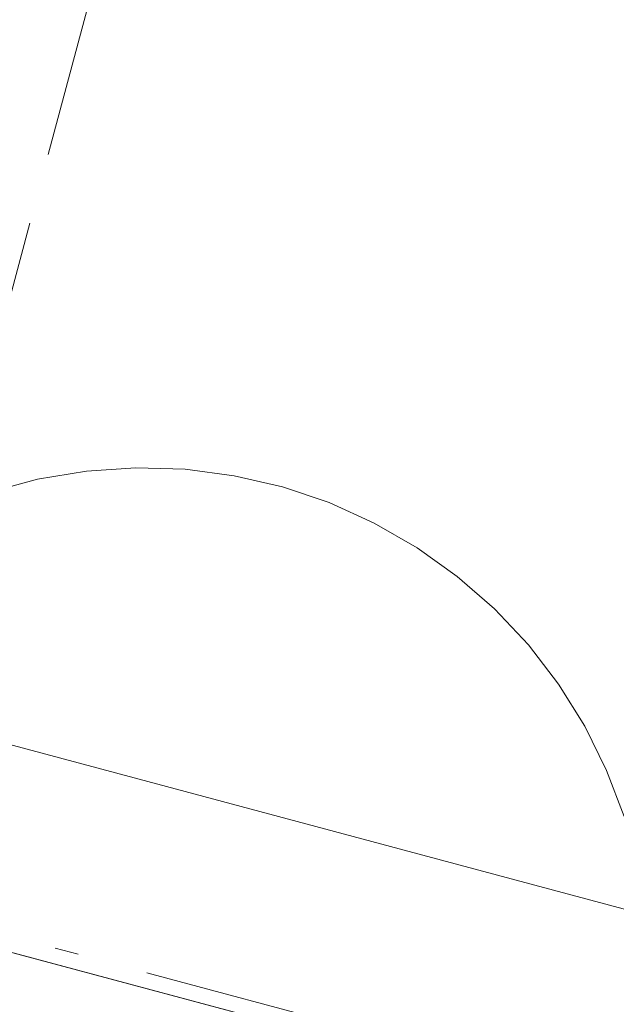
# Model space of a CAD drawing. Header units: millimetres. Extents: x -62314 to 79800, y -34032 to 28340.
# Tile 54 of 85: x 46415 to 47303, y -23716 to -22249. Entities that reach past the tile are written whole.
import ezdxf
from ezdxf.enums import TextEntityAlignment as Align

# ---------------------------------------------------------------- set-up
doc = ezdxf.new("R2010")
doc.units = ezdxf.units.MM
doc.header["$LTSCALE"] = 508
doc.linetypes.add('Dash Style-2', pattern=[0.694425, 0.48607, -0.208355])
doc.linetypes.add('Dash Style-6', pattern=[1.04164, 0.625, -0.20828, 0.06943, -0.13893])
for name, color, linetype, lineweight in [('(00) tekening-stramien-algemeen', 7, 'Dash Style-6', 0), ('(00) tekening-verwijzing', 33, 'Fence_Line', 0), ('(00) tekst-tekening verwijzing', 8, 'Continuous', 0), ('(04) bouwaanvraag-brandweer-bestaand-WBDBO 60min', 1, 'Dash Style-2', 0), ('None', 7, 'Continuous', 0)]:
    doc.layers.add(name, color=color, linetype=linetype, lineweight=lineweight)
doc.styles.add('Arial Bold (bold)', font='Arial Bold')
doc.linetypes.add('Fence_Line', pattern='A,0,[1,Fence_Line.shx,S=0.19685,R=0,X=0,Y=-0.441942],-5', length=5)

# ---------------------------------------------------------------- blocks, each defined once
blk = doc.blocks.new('Group-87-1')
at = {"layer": 'None', "color": 17, "lineweight": 0, "transparency": 33554687, "flags": 128}
for points in [[(12, 255), (3298, 255), (3298, 83), (12, 83)], [(17, 83), (3293, 83), (3293, -215.5), (17, -215.5)]]:
    blk.add_lwpolyline(points, close=True, dxfattribs=at)
blk = doc.blocks.new('bu-b-02')
at = {"layer": 'None', "color": 17, "transparency": 33554687}
blk.add_blockref('Group-87-1', (0, 0), dxfattribs=at)
blk = doc.blocks.new('blok b-v0-gevel_constructie')
at = {"layer": 'None', "color": 17, "transparency": 33554687, "rotation": 180}
blk.add_blockref('bu-b-02', (6930, 330), dxfattribs=at)
blk = doc.blocks.new('blok B 00')
at = {"layer": '(04) bouwaanvraag-brandweer-bestaand-WBDBO 60min', "color": 6, "lineweight": 0, "transparency": 33554687, "flags": 128}
blk.add_lwpolyline([(55355, -1299.1), (54605, 0), (54604.6, 8125.6), (54604.6, 8306.6), (50954.6, 8306.6), (50954.6, 8025.6), (50954.7, 8025.6), (50955, 0)], dxfattribs=at)
at = {"layer": 'None', "color": 17, "transparency": 33554687}
blk.add_blockref('blok b-v0-gevel_constructie', (47480, 0), dxfattribs=at)
blk = doc.blocks.new('Group-174-1')
at = {"layer": '(00) tekening-verwijzing', "color": 7, "linetype": 'Continuous', "lineweight": 0, "flags": 128}
blk.add_lwpolyline([(-476, 711.2), (-412.3, 748.1), (-345.3, 778.6), (-275.6, 802.3), (-204, 819.2), (-131, 828.9), (-57.4, 831.4), (16, 826.7), (88.7, 814.8), (159.8, 795.8), (228.7, 770), (294.8, 737.6), (357.3, 698.8), (415.8, 654.1), (469.6, 603.8), (518.2, 548.6), (561.1, 488.8)], dxfattribs=at)
at = {"layer": '(00) tekst-tekening verwijzing', "color": 17, "style": 'Arial Bold (bold)'}
blk.add_attdef('det._verw.', text='', height=176, dxfattribs=at).set_placement((681, -667.6), align=Align.BOTTOM_LEFT)
blk = doc.blocks.new('00-detail aanduiding')
at = {"layer": 'None', "color": 17, "transparency": 33554687}
blk.add_blockref('Group-174-1', (0, 0), dxfattribs=at)
at = {"layer": 'None', "color": 0, "flags": 1}
blk.add_attdef('det._verw.', (-818.6, -668.5), '', height=0.18, dxfattribs=at)
blk = doc.blocks.new('Group-175-1')
at = {"layer": 'None', "color": 17, "transparency": 33554687, "rotation": 345}
blk.add_blockref('00-detail aanduiding', (-116749.8, -66077.6), dxfattribs=at)
blk = doc.blocks.new('Group-195-1')
at = {"layer": '(00) tekening-stramien-algemeen', "color": 2, "lineweight": 0, "transparency": 33554687}
blk.add_line((71038, -10800), (-1886.1, -10800), dxfattribs=at)
blk = doc.blocks.new('Stramien blok B')
at = {"layer": 'None', "color": 17, "transparency": 33554687}
blk.add_blockref('Group-195-1', (0, 0), dxfattribs=at)

msp = doc.modelspace()

# ---------------------------------------------------------------- block references
at = {"layer": 'None', "color": 17, "transparency": 33554687}
for name, p, rotation in [('Stramien blok B', (0, 0), 344.9999645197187), ('blok B 00', (-3125.94, -10622.93), 344.9999999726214)]:
    msp.add_blockref(name, p, dxfattribs=dict(at, rotation=rotation))
msp.add_blockref('Group-175-1', (163395.98, 42314.6), dxfattribs=at)

doc.saveas('drawing.dxf')
